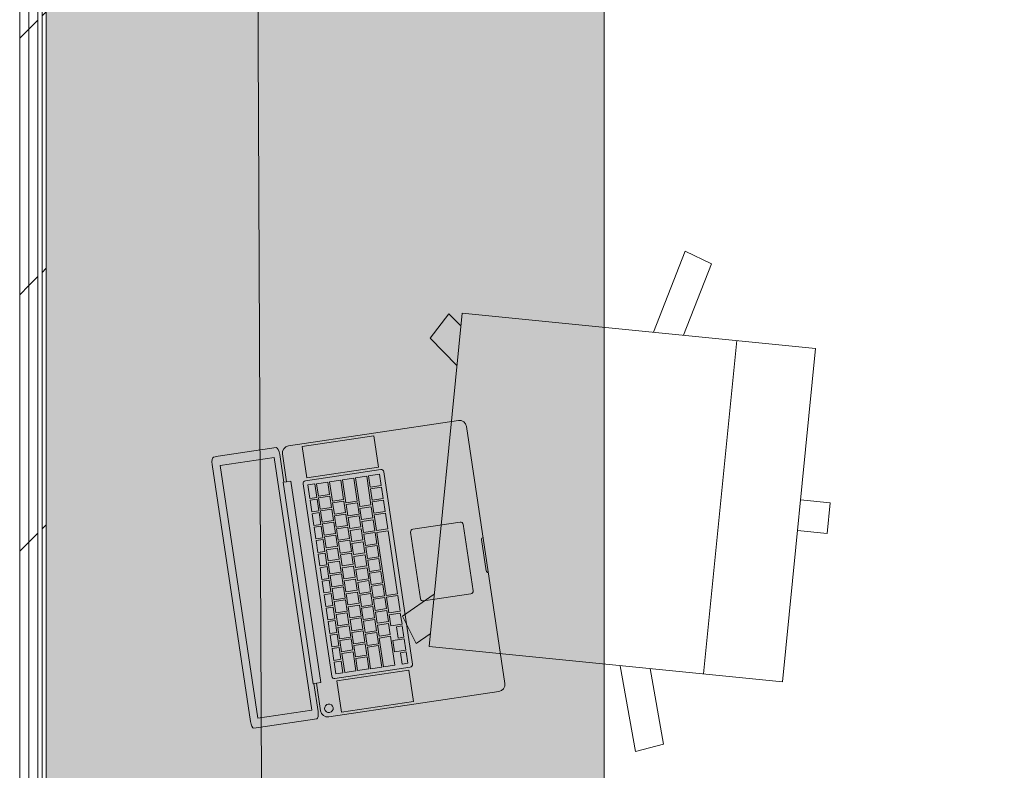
# Model space of a CAD drawing. Header units: millimetres. Extents: x -28277 to 305935, y -19284 to 4746.
# Tile 187 of 256: x 172111 to 173523, y -133 to 943. Entities that reach past the tile are written whole.
import ezdxf

# ---------------------------------------------------------------- set-up
doc = ezdxf.new("R2010")
doc.units = ezdxf.units.MM
doc.header["$MEASUREMENT"] = 0
doc.linetypes.add('Wipeout_Contour', pattern=[1000, 0, -1000])
doc.layers.add('Nuevo_08_E_Envans secs', color=7, linetype='Continuous')
doc.layers.add('Nuevo_09_EI_Mobiliari general', color=7, linetype='Continuous')
doc.layers.add('Nuevo_08_E_Envans secs_Pluma_Nº__1', color=7, linetype='Continuous', lineweight=5)
doc.layers.add('Nuevo_09_EI_Mobiliari general_Pluma_Nº__1', color=7, linetype='Continuous', lineweight=5)
doc.layers.add('Nuevo_08_E_Envans secs_Pluma_Nº__171', color=171, linetype='Continuous', lineweight=13, true_color=0xaaaaff)
doc.layers.add('Nuevo_08_E_Envans secs_Pluma_Nº__177', color=7, linetype='Continuous', lineweight=15, true_color=0xf7e046)
pattern_1 = [(45, (184431.64, 0), (-367.696, 367.696), [390, -130]), (45, (184431.64, 367.7), (-367.696, 367.696), [390, -130])]

# ---------------------------------------------------------------- blocks, each defined once
blk = doc.blocks.new('Silla Oficina 04 27_3')
at = {"layer": 'Nuevo_09_EI_Mobiliari general_Pluma_Nº__1', "color": 7, "linetype": 'Continuous', "lineweight": 5}
for p, q in [((335.5, 589.5), (335.5, 546.8)), ((335.5, 589.5), (379.5, 589.5)), ((379.5, 589.5), (379.5, 546.8)), ((597.6, 546.8), (117.3, 546.8)), ((117.3, 546.8), (117.3, 37.5)), ((117.3, 546.8), (117.3, 37.5)), ((597.6, 546.8), (597.6, 37.5)), ((597.6, 37.5), (597.6, 546.8)), ((597.6, 546.8), (597.6, 37.5)), ((117.3, 433.1), (597.6, 433.1)), ((-3.2, 347.1), (11.5, 386.1)), ((11.5, 386.1), (117.3, 356.4)), ((703.4, 386.1), (597.6, 356.4)), ((718.1, 347.1), (703.4, 386.1)), ((117.3, 313.2), (-3.2, 347.1)), ((597.6, 313.2), (718.1, 347.1)), ((117.3, 37.5), (597.6, 37.5)), ((119.9, 18.7), (135.6, 37.5)), ((157.3, -4.7), (192.7, 37.5)), ((557.7, -4.7), (522.2, 37.5)), ((595, 18.7), (579.3, 37.5)), ((119.9, 18.7), (157.3, -4.7)), ((595, 18.7), (557.7, -4.7))]:
    blk.add_line(p, q, dxfattribs=at)
blk = doc.blocks.new('Forjado_10_7', base_point=(172148.8, 1963.6))
at = {"layer": 'Nuevo_09_EI_Mobiliari general', "linetype": 'Continuous', "lineweight": 0, "true_color": 0xffffff}
blk.add_hatch(color=7, dxfattribs=at).paths.add_polyline_path([(172148.8, 1963.6), (172148.8, -1129), (177277.2, -1129), (177263.8, 1963.6), (176476.5, 1963.6), (176476.5, -329), (172948.8, -329), (172948.8, 1963.6)])
at = {"layer": 'Nuevo_09_EI_Mobiliari general_Pluma_Nº__1', "color": 7, "linetype": 'Continuous', "lineweight": 5, "flags": 128}
blk.add_lwpolyline([(172148.8, 1963.6), (172148.8, -1129), (177277.2, -1129), (177263.8, 1963.6), (176476.5, 1963.6), (176476.5, -329), (172948.8, -329), (172948.8, 1963.6)], close=True, dxfattribs=at)
blk = doc.blocks.new('Muro_143_7', base_point=(172002.8, -1061.8))
at = {"color": 254, "linetype": 'Wipeout_Contour', "lineweight": 0, "ltscale": 688499.05325}
blk.add_wipeout([(172110.8, 2034.6), (172110.8, -996.8), (172123.8, -996.8), (172123.8, 2034.6)], dxfattribs=at).dxf.layer = 'Nuevo_08_E_Envans secs'
at = {"layer": 'Nuevo_08_E_Envans secs_Pluma_Nº__177', "linetype": 'Continuous', "lineweight": 15, "true_color": 0xf7e046}
h = blk.add_hatch(dxfattribs=at)
h.set_pattern_fill('Panellat_HPL_0007', color=53, style=0, pattern_type=2)
h.set_pattern_definition(pattern_1)
h.paths.add_polyline_path([(172110.8, 2034.6), (172110.8, -996.8), (172123.8, -996.8), (172123.8, 2034.6)])
at = {"layer": 'Nuevo_08_E_Envans secs_Pluma_Nº__1', "color": 7, "linetype": 'Continuous', "lineweight": 5}
blk.add_line((172110.8, 2034.6), (172110.8, -996.8), dxfattribs=at)
at = {"color": 254, "linetype": 'Wipeout_Contour', "lineweight": 0, "ltscale": 688551.050998}
blk.add_wipeout([(172123.8, 2034.6), (172123.8, -996.8), (172136.8, -996.8), (172136.8, 2034.6)], dxfattribs=at).dxf.layer = 'Nuevo_08_E_Envans secs'
at = {"layer": 'Nuevo_08_E_Envans secs_Pluma_Nº__177', "linetype": 'Continuous', "lineweight": 15, "true_color": 0xf7e046}
h = blk.add_hatch(dxfattribs=at)
h.set_pattern_fill('Panellat_HPL_0007', color=53, style=0, pattern_type=2)
h.set_pattern_definition(pattern_1)
h.paths.add_polyline_path([(172123.8, 2034.6), (172123.8, -996.8), (172136.8, -996.8), (172136.8, 2034.6)])
at = {"layer": 'Nuevo_08_E_Envans secs_Pluma_Nº__1', "color": 7, "linetype": 'Continuous', "lineweight": 5}
blk.add_line((172123.8, 2034.6), (172123.8, -996.8), dxfattribs=at)
at = {"color": 254, "linetype": 'Wipeout_Contour', "lineweight": 0, "ltscale": 688613.048313}
blk.add_wipeout([(172142.8, 2034.6), (172142.8, -996.8), (172148.8, -996.8), (172148.8, 2034.6)], dxfattribs=at).dxf.layer = 'Nuevo_08_E_Envans secs'
at = {"layer": 'Nuevo_08_E_Envans secs_Pluma_Nº__171', "linetype": 'Continuous', "lineweight": 13, "true_color": 0xaaaaff}
h = blk.add_hatch(dxfattribs=at)
h.set_pattern_fill('Panellat_HPL_0007', color=161, style=0, pattern_type=2)
h.set_pattern_definition(pattern_1)
h.paths.add_polyline_path([(172142.8, 2034.6), (172142.8, -996.8), (172148.8, -996.8), (172148.8, 2034.6)])
at = {"layer": 'Nuevo_08_E_Envans secs_Pluma_Nº__1', "color": 7, "linetype": 'Continuous', "lineweight": 5}
for p, q in [((172136.8, 2034.6), (172136.8, -996.8)), ((172142.8, 2034.6), (172142.8, -996.8))]:
    blk.add_line(p, q, dxfattribs=at)
at = {"layer": 'Nuevo_08_E_Envans secs_Pluma_Nº__1', "color": 7, "linetype": 'Continuous', "lineweight": 5, "flags": 128}
blk.add_lwpolyline([(172148.8, -996.8), (172148.8, 2034.6)], dxfattribs=at)
blk = doc.blocks.new('MacBook 27_2')
at = {"layer": 'Nuevo_09_EI_Mobiliari general_Pluma_Nº__1', "color": 7, "linetype": 'Continuous', "lineweight": 5}
for p, q in [((0.8, 366.6), (3, 367.8)), ((3, 367.8), (6.3, 368.5)), ((6.3, 368.5), (10.2, 368.8)), ((10.2, 368.8), (382.8, 368.8)), ((382.8, 368.8), (386.7, 368.5)), ((386.7, 368.5), (390, 367.8)), ((390, 367.8), (392.2, 366.6)), ((0, 365.3), (0.8, 366.6)), ((0, 358.6), (0, 365.3)), ((0, 274.3), (0, 358.6)), ((13.3, 357.5), (379.6, 357.5)), ((13.3, 279.3), (13.3, 357.5)), ((379.6, 357.5), (379.6, 279.3)), ((392.2, 366.6), (392.9, 365.3)), ((392.9, 365.3), (392.9, 358.6)), ((392.9, 358.6), (392.9, 274.3)), ((0.8, 272.9), (0, 274.3)), ((3, 271.8), (0.8, 272.9)), ((6.3, 271.1), (3, 271.8)), ((10.2, 270.8), (6.3, 271.1)), ((50.4, 270.8), (10.2, 270.8)), ((379.6, 279.3), (13.3, 279.3)), ((50.4, 271.9), (342.5, 271.9)), ((50.4, 267), (50.4, 271.9)), ((342.5, 267), (342.5, 271.9)), ((382.8, 270.8), (342.5, 270.8)), ((386.7, 271.1), (382.8, 270.8)), ((390, 271.8), (386.7, 271.1)), ((392.2, 272.9), (390, 271.8)), ((392.9, 274.3), (392.2, 272.9)), ((0.8, 260.7), (0, 256.8)), ((0, 256.8), (0, 10.2)), ((3, 264), (0.8, 260.7)), ((6.3, 266.2), (3, 264)), ((10.2, 267), (6.3, 266.2)), ((50.4, 267), (10.2, 267)), ((50.4, 260.6), (50.4, 267)), ((342.5, 260.6), (50.4, 260.6)), ((382.8, 267), (342.5, 267)), ((342.5, 267), (342.5, 260.6)), ((375.1, 257.1), (374.6, 254.8)), ((374.6, 254.8), (375.1, 252.4)), ((376.4, 259.1), (375.1, 257.1)), ((378.4, 260.4), (376.4, 259.1)), ((380.7, 260.9), (378.4, 260.4)), ((383.1, 260.4), (380.7, 260.9)), ((386.7, 266.2), (382.8, 267)), ((385.1, 259.1), (383.1, 260.4)), ((386.4, 257.1), (385.1, 259.1)), ((386.8, 254.8), (386.4, 257.1)), ((386.4, 252.4), (386.8, 254.8)), ((390, 264), (386.7, 266.2)), ((392.2, 260.7), (390, 264)), ((392.9, 256.8), (392.2, 260.7)), ((392.9, 10.2), (392.9, 256.8)), ((53.5, 241.5), (53.2, 240)), ((53.2, 240), (53.2, 130.8)), ((54.3, 242.7), (53.5, 241.5)), ((55.6, 243.5), (54.3, 242.7)), ((57, 243.8), (55.6, 243.5)), ((335.9, 243.8), (57, 243.8)), ((337.4, 243.5), (335.9, 243.8)), ((338.6, 242.7), (337.4, 243.5)), ((339.4, 241.5), (338.6, 242.7)), ((339.7, 240), (339.4, 241.5)), ((339.7, 130.8), (339.7, 240)), ((375.1, 252.4), (376.4, 250.5)), ((376.4, 250.5), (378.4, 249.1)), ((378.4, 249.1), (380.7, 248.7)), ((380.7, 248.7), (383.1, 249.1)), ((383.1, 249.1), (385.1, 250.5)), ((385.1, 250.5), (386.4, 252.4)), ((49.4, 237.5), (3.8, 237.5)), ((3.8, 237.5), (3.8, 133.3)), ((49.4, 133.3), (49.4, 237.5)), ((59.6, 237.5), (59.6, 227.3)), ((79.1, 237.5), (59.6, 237.5)), ((59.6, 227.3), (79.1, 227.3)), ((79.1, 227.3), (79.1, 237.5)), ((98.7, 237.5), (81.7, 237.5)), ((81.7, 237.5), (81.7, 227.3)), ((81.7, 227.3), (98.7, 227.3)), ((98.7, 227.3), (98.7, 237.5)), ((101.2, 237.5), (101.2, 227.3)), ((118.2, 237.5), (101.2, 237.5)), ((101.2, 227.3), (118.2, 227.3)), ((118.2, 227.3), (118.2, 237.5)), ((137.8, 237.5), (120.8, 237.5)), ((120.8, 237.5), (120.8, 227.3)), ((120.8, 227.3), (137.8, 227.3)), ((137.8, 227.3), (137.8, 237.5)), ((140.3, 237.5), (140.3, 227.3)), ((157.4, 237.5), (140.3, 237.5)), ((140.3, 227.3), (157.4, 227.3)), ((157.4, 227.3), (157.4, 237.5)), ((159.9, 237.5), (159.9, 227.3)), ((176.9, 237.5), (159.9, 237.5)), ((159.9, 227.3), (176.9, 227.3)), ((176.9, 227.3), (176.9, 237.5)), ((179.5, 237.5), (179.5, 227.3)), ((196.5, 237.5), (179.5, 237.5)), ((179.5, 227.3), (196.5, 227.3)), ((196.5, 227.3), (196.5, 237.5)), ((216, 237.5), (199, 237.5)), ((199, 237.5), (199, 227.3)), ((199, 227.3), (216, 227.3)), ((216, 227.3), (216, 237.5)), ((218.6, 237.5), (218.6, 227.3)), ((235.6, 237.5), (218.6, 237.5)), ((218.6, 227.3), (235.6, 227.3)), ((235.6, 227.3), (235.6, 237.5)), ((255.1, 237.5), (238.1, 237.5)), ((238.1, 237.5), (238.1, 227.3)), ((238.1, 227.3), (255.1, 227.3)), ((255.1, 227.3), (255.1, 237.5)), ((274.7, 237.5), (257.7, 237.5)), ((257.7, 237.5), (257.7, 227.3)), ((257.7, 227.3), (274.7, 227.3)), ((274.7, 227.3), (274.7, 237.5)), ((277.2, 237.5), (277.2, 227.3)), ((294.3, 237.5), (277.2, 237.5)), ((277.2, 227.3), (294.3, 227.3)), ((294.3, 227.3), (294.3, 237.5)), ((296.8, 237.5), (296.8, 227.3)), ((313.8, 237.5), (296.8, 237.5)), ((296.8, 227.3), (313.8, 227.3)), ((313.8, 227.3), (313.8, 237.5)), ((316.4, 237.5), (316.4, 227.3)), ((333.4, 237.5), (316.4, 237.5)), ((316.4, 227.3), (333.4, 227.3)), ((333.4, 227.3), (333.4, 237.5)), ((343.5, 133.3), (343.5, 237.5)), ((343.5, 237.5), (389.1, 237.5)), ((389.1, 237.5), (389.1, 133.3)), ((59.6, 224.8), (59.6, 208.5)), ((77.6, 224.8), (59.6, 224.8)), ((77.6, 208.5), (77.6, 224.8)), ((96.4, 224.8), (80.1, 224.8)), ((80.1, 224.8), (80.1, 208.5)), ((96.4, 208.5), (96.4, 224.8)), ((115.2, 224.8), (98.9, 224.8)), ((98.9, 224.8), (98.9, 208.5)), ((115.2, 208.5), (115.2, 224.8)), ((134, 224.8), (117.7, 224.8)), ((117.7, 224.8), (117.7, 208.5)), ((134, 208.5), (134, 224.8)), ((152.8, 224.8), (136.5, 224.8)), ((136.5, 224.8), (136.5, 208.5)), ((152.8, 208.5), (152.8, 224.8)), ((171.6, 224.8), (155.3, 224.8)), ((155.3, 224.8), (155.3, 208.5)), ((171.6, 208.5), (171.6, 224.8)), ((190.4, 224.8), (174.1, 224.8)), ((174.1, 224.8), (174.1, 208.5)), ((190.4, 208.5), (190.4, 224.8)), ((209.2, 224.8), (192.9, 224.8)), ((192.9, 224.8), (192.9, 208.5)), ((209.2, 208.5), (209.2, 224.8)), ((211.7, 224.8), (211.7, 208.5)), ((228, 224.8), (211.7, 224.8)), ((228, 208.5), (228, 224.8)), ((246.8, 224.8), (230.5, 224.8)), ((230.5, 224.8), (230.5, 208.5)), ((246.8, 208.5), (246.8, 224.8)), ((249.3, 224.8), (249.3, 208.5)), ((265.6, 224.8), (249.3, 224.8)), ((265.6, 208.5), (265.6, 224.8)), ((284.4, 224.8), (268.1, 224.8)), ((268.1, 224.8), (268.1, 208.5)), ((284.4, 208.5), (284.4, 224.8)), ((303.1, 224.8), (286.9, 224.8)), ((286.9, 224.8), (286.9, 208.5)), ((303.1, 208.5), (303.1, 224.8)), ((305.7, 224.8), (305.7, 208.5)), ((333.4, 224.8), (305.7, 224.8)), ((333.4, 208.5), (333.4, 224.8)), ((59.6, 208.5), (77.6, 208.5)), ((59.6, 206), (59.6, 189.7)), ((87.8, 206), (59.6, 206)), ((80.1, 208.5), (96.4, 208.5)), ((87.8, 189.7), (87.8, 206)), ((106.6, 206), (90.3, 206)), ((90.3, 206), (90.3, 189.7)), ((98.9, 208.5), (115.2, 208.5)), ((106.6, 189.7), (106.6, 206)), ((109.1, 206), (109.1, 189.7)), ((125.3, 206), (109.1, 206)), ((117.7, 208.5), (134, 208.5)), ((125.3, 189.7), (125.3, 206)), ((144.1, 206), (127.9, 206)), ((127.9, 206), (127.9, 189.7)), ((136.5, 208.5), (152.8, 208.5)), ((144.1, 189.7), (144.1, 206)), ((162.9, 206), (146.7, 206)), ((146.7, 206), (146.7, 189.7)), ((155.3, 208.5), (171.6, 208.5)), ((162.9, 189.7), (162.9, 206)), ((181.7, 206), (165.5, 206)), ((165.5, 206), (165.5, 189.7)), ((174.1, 208.5), (190.4, 208.5)), ((181.7, 189.7), (181.7, 206)), ((200.5, 206), (184.3, 206)), ((184.3, 206), (184.3, 189.7)), ((192.9, 208.5), (209.2, 208.5)), ((200.5, 189.7), (200.5, 206)), ((219.3, 206), (203.1, 206)), ((203.1, 206), (203.1, 189.7)), ((211.7, 208.5), (228, 208.5)), ((219.3, 189.7), (219.3, 206)), ((238.1, 206), (221.9, 206)), ((221.9, 206), (221.9, 189.7)), ((230.5, 208.5), (246.8, 208.5)), ((238.1, 189.7), (238.1, 206)), ((256.9, 206), (240.7, 206)), ((240.7, 206), (240.7, 189.7)), ((249.3, 208.5), (265.6, 208.5)), ((256.9, 189.7), (256.9, 206)), ((275.7, 206), (259.5, 206)), ((259.5, 206), (259.5, 189.7)), ((268.1, 208.5), (284.4, 208.5)), ((275.7, 189.7), (275.7, 206)), ((294.5, 206), (278.3, 206)), ((278.3, 206), (278.3, 189.7)), ((286.9, 208.5), (303.1, 208.5)), ((294.5, 189.7), (294.5, 206)), ((297.1, 206), (297.1, 189.7)), ((313.3, 206), (297.1, 206)), ((305.7, 208.5), (333.4, 208.5)), ((313.3, 189.7), (313.3, 206)), ((315.8, 206), (315.8, 189.7)), ((333.4, 206), (315.8, 206)), ((333.4, 189.7), (333.4, 206)), ((59.6, 189.7), (87.8, 189.7)), ((59.6, 187.2), (59.6, 170.9)), ((92.8, 187.2), (59.6, 187.2)), ((90.3, 189.7), (106.6, 189.7)), ((92.8, 170.9), (92.8, 187.2)), ((95.4, 187.2), (95.4, 170.9)), ((111.6, 187.2), (95.4, 187.2)), ((109.1, 189.7), (125.3, 189.7)), ((111.6, 170.9), (111.6, 187.2)), ((130.4, 187.2), (114.2, 187.2)), ((114.2, 187.2), (114.2, 170.9)), ((127.9, 189.7), (144.1, 189.7)), ((130.4, 170.9), (130.4, 187.2)), ((149.2, 187.2), (133, 187.2)), ((133, 187.2), (133, 170.9)), ((146.7, 189.7), (162.9, 189.7)), ((149.2, 170.9), (149.2, 187.2)), ((168, 187.2), (151.8, 187.2)), ((151.8, 187.2), (151.8, 170.9)), ((165.5, 189.7), (181.7, 189.7)), ((168, 170.9), (168, 187.2)), ((170.6, 187.2), (170.6, 170.9)), ((186.8, 187.2), (170.6, 187.2)), ((184.3, 189.7), (200.5, 189.7)), ((186.8, 170.9), (186.8, 187.2)), ((205.6, 187.2), (189.4, 187.2)), ((189.4, 187.2), (189.4, 170.9)), ((203.1, 189.7), (219.3, 189.7)), ((205.6, 170.9), (205.6, 187.2)), ((224.4, 187.2), (208.2, 187.2)), ((208.2, 187.2), (208.2, 170.9)), ((221.9, 189.7), (238.1, 189.7)), ((224.4, 170.9), (224.4, 187.2)), ((243.2, 187.2), (226.9, 187.2)), ((226.9, 187.2), (226.9, 170.9)), ((240.7, 189.7), (256.9, 189.7)), ((243.2, 170.9), (243.2, 187.2)), ((262, 187.2), (245.7, 187.2)), ((245.7, 187.2), (245.7, 170.9)), ((259.5, 189.7), (275.7, 189.7)), ((262, 170.9), (262, 187.2)), ((280.8, 187.2), (264.5, 187.2)), ((264.5, 187.2), (264.5, 170.9)), ((278.3, 189.7), (294.5, 189.7)), ((280.8, 170.9), (280.8, 187.2)), ((299.6, 187.2), (283.3, 187.2)), ((283.3, 187.2), (283.3, 170.9)), ((297.1, 189.7), (313.3, 189.7)), ((299.6, 170.9), (299.6, 187.2)), ((302.1, 187.2), (302.1, 170.9)), ((333.4, 187.2), (302.1, 187.2)), ((315.8, 189.7), (333.4, 189.7)), ((333.4, 170.9), (333.4, 187.2)), ((59.6, 170.9), (92.8, 170.9)), ((95.4, 170.9), (111.6, 170.9)), ((114.2, 170.9), (130.4, 170.9)), ((133, 170.9), (149.2, 170.9)), ((151.8, 170.9), (168, 170.9)), ((170.6, 170.9), (186.8, 170.9)), ((189.4, 170.9), (205.6, 170.9)), ((208.2, 170.9), (224.4, 170.9)), ((226.9, 170.9), (243.2, 170.9)), ((245.7, 170.9), (262, 170.9)), ((264.5, 170.9), (280.8, 170.9)), ((283.3, 170.9), (299.6, 170.9)), ((302.1, 170.9), (333.4, 170.9)), ((59.6, 168.4), (59.6, 152.1)), ((101.2, 168.4), (59.6, 168.4)), ((101.2, 152.1), (101.2, 168.4)), ((120, 168.4), (103.8, 168.4)), ((103.8, 168.4), (103.8, 152.1)), ((120, 152.1), (120, 168.4)), ((138.8, 168.4), (122.6, 168.4)), ((122.6, 168.4), (122.6, 152.1)), ((138.8, 152.1), (138.8, 168.4)), ((141.4, 168.4), (141.4, 152.1)), ((157.6, 168.4), (141.4, 168.4)), ((157.6, 152.1), (157.6, 168.4)), ((176.4, 168.4), (160.1, 168.4)), ((160.1, 168.4), (160.1, 152.1)), ((176.4, 152.1), (176.4, 168.4)), ((195.2, 168.4), (178.9, 168.4)), ((178.9, 168.4), (178.9, 152.1)), ((195.2, 152.1), (195.2, 168.4)), ((214, 168.4), (197.7, 168.4)), ((197.7, 168.4), (197.7, 152.1)), ((214, 152.1), (214, 168.4)), ((232.8, 168.4), (216.5, 168.4)), ((216.5, 168.4), (216.5, 152.1)), ((232.8, 152.1), (232.8, 168.4)), ((235.3, 168.4), (235.3, 152.1)), ((251.6, 168.4), (235.3, 168.4)), ((251.6, 152.1), (251.6, 168.4)), ((270.4, 168.4), (254.1, 168.4)), ((254.1, 168.4), (254.1, 152.1)), ((270.4, 152.1), (270.4, 168.4)), ((289.2, 168.4), (272.9, 168.4)), ((272.9, 168.4), (272.9, 152.1)), ((289.2, 152.1), (289.2, 168.4)), ((291.7, 168.4), (291.7, 152.1)), ((333.4, 168.4), (291.7, 168.4)), ((333.4, 152.1), (333.4, 168.4)), ((59.6, 152.1), (101.2, 152.1)), ((75.8, 149.6), (59.6, 149.6)), ((59.6, 149.6), (59.6, 133.3)), ((75.8, 133.3), (75.8, 149.6)), ((94.6, 149.6), (78.4, 149.6)), ((78.4, 149.6), (78.4, 133.3)), ((94.6, 133.3), (94.6, 149.6)), ((113.4, 149.6), (97.2, 149.6)), ((97.2, 149.6), (97.2, 133.3)), ((103.8, 152.1), (120, 152.1)), ((113.4, 133.3), (113.4, 149.6)), ((116, 149.6), (116, 133.3)), ((138.8, 149.6), (116, 149.6)), ((122.6, 152.1), (138.8, 152.1)), ((138.8, 133.3), (138.8, 149.6)), ((141.4, 152.1), (157.6, 152.1)), ((232.8, 149.6), (141.4, 149.6)), ((141.4, 149.6), (141.4, 133.3)), ((160.1, 152.1), (176.4, 152.1)), ((178.9, 152.1), (195.2, 152.1)), ((197.7, 152.1), (214, 152.1)), ((216.5, 152.1), (232.8, 152.1)), ((232.8, 133.3), (232.8, 149.6)), ((235.3, 152.1), (251.6, 152.1)), ((258.2, 149.6), (235.3, 149.6)), ((235.3, 149.6), (235.3, 133.3)), ((254.1, 152.1), (270.4, 152.1)), ((258.2, 133.3), (258.2, 149.6)), ((277, 149.6), (260.7, 149.6)), ((260.7, 149.6), (260.7, 133.3)), ((272.9, 152.1), (289.2, 152.1)), ((277, 133.3), (277, 149.6)), ((295.8, 141.5), (279.5, 141.5)), ((279.5, 141.5), (279.5, 133.3)), ((291.7, 152.1), (333.4, 152.1)), ((295.8, 133.3), (295.8, 141.5)), ((298.3, 149.6), (298.3, 133.3)), ((314.6, 149.6), (298.3, 149.6)), ((314.6, 133.3), (314.6, 149.6)), ((333.4, 141.5), (317.1, 141.5)), ((317.1, 141.5), (317.1, 133.3)), ((333.4, 133.3), (333.4, 141.5)), ((3.8, 133.3), (49.4, 133.3)), ((53.2, 130.8), (53.5, 129.4)), ((53.5, 129.4), (54.3, 128.1)), ((54.3, 128.1), (55.6, 127.3)), ((55.6, 127.3), (57, 127)), ((59.6, 133.3), (75.8, 133.3)), ((78.4, 133.3), (94.6, 133.3)), ((97.2, 133.3), (113.4, 133.3)), ((116, 133.3), (138.8, 133.3)), ((141.4, 133.3), (232.8, 133.3)), ((235.3, 133.3), (258.2, 133.3)), ((260.7, 133.3), (277, 133.3)), ((279.5, 133.3), (295.8, 133.3)), ((298.3, 133.3), (314.6, 133.3)), ((317.1, 133.3), (333.4, 133.3)), ((335.9, 127), (337.4, 127.3)), ((337.4, 127.3), (338.6, 128.1)), ((338.6, 128.1), (339.4, 129.4)), ((339.4, 129.4), (339.7, 130.8)), ((389.1, 133.3), (343.5, 133.3)), ((57, 127), (335.9, 127)), ((144.7, 99.2), (144.4, 97.8)), ((145.5, 100.5), (144.7, 99.2)), ((146.8, 101.3), (145.5, 100.5)), ((148.2, 101.6), (146.8, 101.3)), ((244.7, 101.6), (148.2, 101.6)), ((246.2, 101.3), (244.7, 101.6)), ((247.4, 100.5), (246.2, 101.3)), ((248.2, 99.2), (247.4, 100.5)), ((248.5, 97.8), (248.2, 99.2)), ((144.4, 97.8), (144.4, 29.2)), ((248.5, 29.2), (248.5, 97.8)), ((144.4, 29.2), (144.7, 27.8)), ((248.2, 27.8), (248.5, 29.2)), ((144.7, 27.8), (145.5, 26.5)), ((145.5, 26.5), (146.8, 25.7)), ((146.8, 25.7), (148.2, 25.4)), ((148.2, 25.4), (244.7, 25.4)), ((244.7, 25.4), (246.2, 25.7)), ((246.2, 25.7), (247.4, 26.5)), ((247.4, 26.5), (248.2, 27.8)), ((0, 10.2), (0.8, 6.3)), ((0.8, 6.3), (3, 3)), ((3, 3), (6.3, 0.8)), ((6.3, 0.8), (10.2, 0)), ((10.2, 0), (382.8, 0)), ((171.3, 0.9), (171.1, 0)), ((171.8, 1.7), (171.3, 0.9)), ((172.6, 2.3), (171.8, 1.7)), ((173.6, 2.5), (172.6, 2.3)), ((219.3, 2.5), (173.6, 2.5)), ((220.3, 2.3), (219.3, 2.5)), ((221.1, 1.7), (220.3, 2.3)), ((221.7, 0.9), (221.1, 1.7)), ((221.9, 0), (221.7, 0.9)), ((382.8, 0), (386.7, 0.8)), ((386.7, 0.8), (390, 3)), ((390, 3), (392.2, 6.3)), ((392.2, 6.3), (392.9, 10.2))]:
    blk.add_line(p, q, dxfattribs=at)
blk = doc.blocks.new('Forjado_14_7', base_point=(172448, 1963.6))
at = {"layer": 'Nuevo_09_EI_Mobiliari general', "linetype": 'Continuous', "lineweight": 0, "true_color": 0xffffff}
blk.add_hatch(color=7, dxfattribs=at).paths.add_polyline_path([(172448, 1963.6), (172148.8, 1963.6), (172148.8, -996.7), (172461.2, -996.7)])
at = {"layer": 'Nuevo_09_EI_Mobiliari general_Pluma_Nº__1', "color": 7, "linetype": 'Continuous', "lineweight": 5, "flags": 128}
blk.add_lwpolyline([(172448, 1963.6), (172148.8, 1963.6), (172148.8, -996.7), (172461.2, -996.7)], close=True, dxfattribs=at)

msp = doc.modelspace()

# ---------------------------------------------------------------- block references
at = {"layer": 'Nuevo_09_EI_Mobiliari general', "color": 7, "linetype": 'Continuous', "lineweight": 5}
msp.add_blockref('Forjado_10_7', (172148.808, 1963.555), dxfattribs=at)
at = {"layer": 'Nuevo_09_EI_Mobiliari general', "color": 252, "linetype": 'Continuous', "lineweight": 5, "xscale": -1, "zscale": 1000, "rotation": 98.48022134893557}
msp.add_blockref('MacBook 27_2', (172750.031, 369.717), dxfattribs=at)
at = {"layer": 'Nuevo_09_EI_Mobiliari general_Pluma_Nº__1', "color": 7, "linetype": 'Continuous', "lineweight": 5, "zscale": 1000, "rotation": 264.3173086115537}
msp.add_blockref('Silla Oficina 04 27_3', (172719.612, 642.385), dxfattribs=at)

# ---------------------------------------------------------------- next in the draw order: block references
at = {"layer": 'Nuevo_08_E_Envans secs', "color": 7, "lineweight": 20}
msp.add_blockref('Muro_143_7', (172002.808, -1061.805), dxfattribs=at)

# ---------------------------------------------------------------- next in the draw order: block references
at = {"layer": 'Nuevo_09_EI_Mobiliari general', "color": 7, "linetype": 'Continuous', "lineweight": 5}
msp.add_blockref('Forjado_14_7', (172447.966, 1963.555), dxfattribs=at)

doc.saveas('drawing.dxf')
